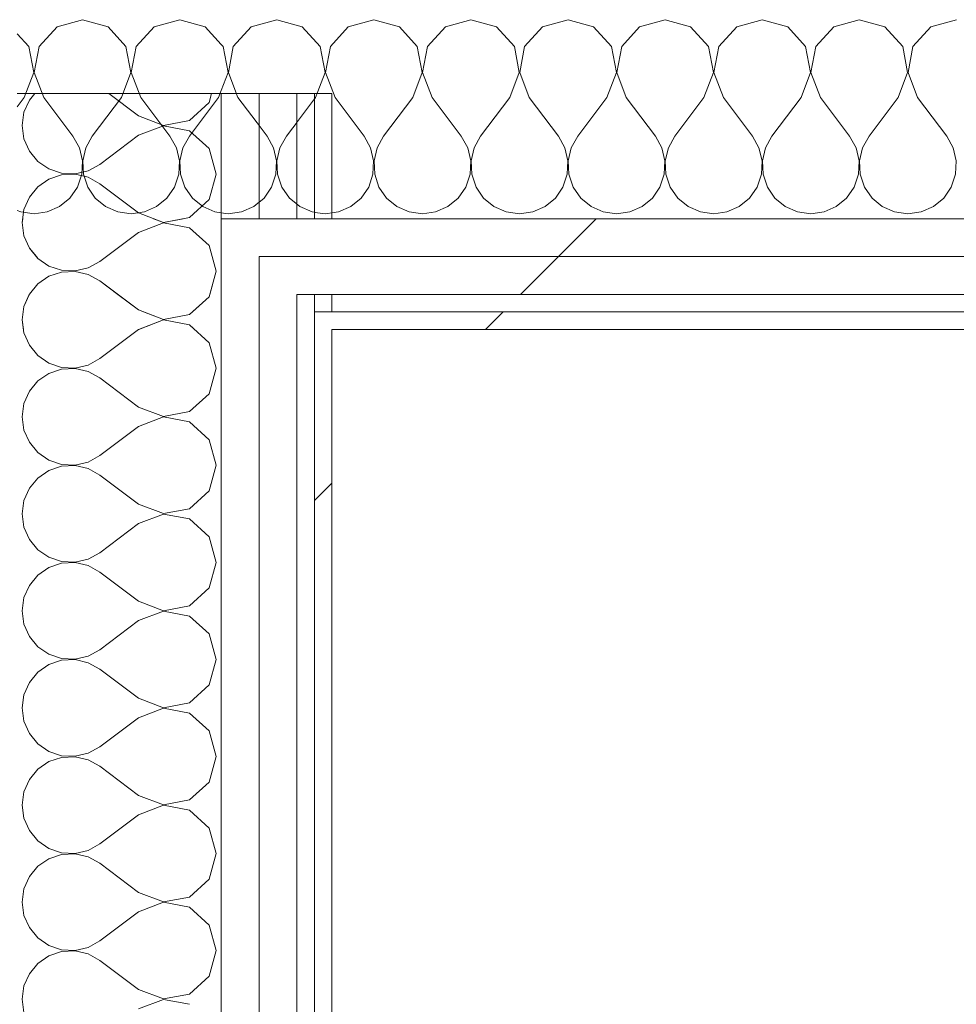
# Model space of a CAD drawing. Header units: millimetres. Extents: x -40968 to 77376, y -17881 to 4746.
# Tile 188 of 256: x 2662 to 2983, y -12302 to -11964. Entities that reach past the tile are written whole.
import ezdxf

# ---------------------------------------------------------------- set-up
doc = ezdxf.new("R2010")
doc.units = ezdxf.units.MM
doc.header["$MEASUREMENT"] = 0
doc.linetypes.add('Wipeout_Contour', pattern=[1000, 0, -1000])
doc.layers.add('Nuevo_08_E_Envans secs', color=7, linetype='Continuous')
doc.layers.add('Nuevo_08_E_Envans secs_Pluma_Nº__1', color=7, linetype='Continuous', lineweight=5)
for name, color, linetype, lineweight, true_color in [('Nuevo_08_E_Envans secs_Pluma_Nº__102', 7, 'Continuous', 5, 0xcccccc), ('Nuevo_08_E_Envans secs_Pluma_Nº__171', 171, 'Continuous', 13, 0xaaaaff), ('Nuevo_08_E_Envans secs_Pluma_Nº__177', 7, 'Continuous', 15, 0xf7e046)]:
    doc.layers.add(name, color=color, linetype=linetype, lineweight=lineweight, true_color=true_color)
pattern_1 = [(45, (0, 0), (-183.848, 183.848), [195, -65]), (45, (7e-14, 183.85), (-183.848, 183.848), [195, -65])]

# ---------------------------------------------------------------- blocks, each defined once
blk = doc.blocks.new('*X104')
at = {"layer": 'Nuevo_08_E_Envans secs_Pluma_Nº__102', "color": 254, "linetype": 'Continuous', "lineweight": 5, "true_color": 0xcccccc}
for p, q in [((2662.77, -12031.98), (2662.58, -12033.33)), ((2662.58, -12033.33), (2663.21, -12037.89)), ((2711.08, -12033.4), (2702.58, -12036.67)), ((2707.72, -12031.98), (2711.08, -12033.27)), ((2711.08, -12033.27), (2717.91, -12031.98)), ((2720.03, -12035.09), (2711.08, -12033.4)), ((2702.58, -12036.67), (2691.5, -12044.98)), ((2726.76, -12041.24), (2720.03, -12035.09)), ((2663.21, -12037.89), (2665.07, -12042.1)), ((2665.07, -12042.1), (2667.46, -12044.98)), ((2727.82, -12044.98), (2726.76, -12041.24))]:
    blk.add_line(p, q, dxfattribs=at)
blk = doc.blocks.new('*X105')
at = {"layer": 'Nuevo_08_E_Envans secs_Pluma_Nº__102', "color": 254, "linetype": 'Continuous', "lineweight": 5, "true_color": 0xcccccc}
for p, q in [((2667.46, -12044.98), (2668, -12045.64)), ((2668, -12045.64), (2671.79, -12048.24)), ((2685.22, -12048.89), (2689.25, -12046.67)), ((2691.5, -12044.98), (2689.25, -12046.67)), ((2729.25, -12050), (2727.82, -12044.98)), ((2671.79, -12048.24), (2676.15, -12049.71)), ((2676.15, -12050.29), (2671.79, -12051.76)), ((2676.15, -12049.71), (2680.74, -12049.93)), ((2680.74, -12050.07), (2676.15, -12050.29)), ((2680.74, -12049.93), (2685.22, -12048.89)), ((2685.22, -12051.11), (2680.74, -12050.07)), ((2726.98, -12057.98), (2729.25, -12050)), ((2671.79, -12051.76), (2668, -12054.36)), ((2689.25, -12053.33), (2685.22, -12051.11)), ((2695.44, -12057.98), (2689.25, -12053.33)), ((2668, -12054.36), (2665.07, -12057.9)), ((2665.07, -12057.9), (2665.04, -12057.98))]:
    blk.add_line(p, q, dxfattribs=at)
blk = doc.blocks.new('*X106')
at = {"layer": 'Nuevo_08_E_Envans secs_Pluma_Nº__102', "color": 254, "linetype": 'Continuous', "lineweight": 5, "true_color": 0xcccccc}
for p, q in [((2665.04, -12057.98), (2663.21, -12062.11)), ((2702.58, -12063.33), (2695.44, -12057.98)), ((2721.05, -12063.98), (2726.76, -12058.76)), ((2726.76, -12058.76), (2726.98, -12057.98)), ((2663.21, -12062.11), (2662.95, -12063.98)), ((2702.58, -12063.33), (2704.25, -12063.98))]:
    blk.add_line(p, q, dxfattribs=at)
blk = doc.blocks.new('*X107')
at = {"layer": 'Nuevo_08_E_Envans secs_Pluma_Nº__102', "color": 254, "linetype": 'Continuous', "lineweight": 5, "true_color": 0xcccccc}
for p, q in [((2662.95, -12063.98), (2662.58, -12066.67)), ((2662.58, -12066.67), (2663.04, -12069.98)), ((2711.08, -12066.73), (2702.64, -12069.98)), ((2704.25, -12063.98), (2711.08, -12066.6)), ((2711.08, -12066.6), (2720.03, -12064.91)), ((2720.03, -12068.43), (2711.08, -12066.73)), ((2720.03, -12064.91), (2721.05, -12063.98)), ((2721.73, -12069.98), (2720.03, -12068.43))]:
    blk.add_line(p, q, dxfattribs=at)
blk = doc.blocks.new('*X109')
at = {"layer": 'Nuevo_08_E_Envans secs_Pluma_Nº__102', "color": 254, "linetype": 'Continuous', "lineweight": 5, "true_color": 0xcccccc}
for p, q in [((2666.94, -11988.98), (2665.07, -11991.24)), ((2702.58, -11996.67), (2692.32, -11988.98)), ((2726.76, -11992.1), (2727.64, -11988.98)), ((2665.07, -11991.24), (2663.21, -11995.45)), ((2720.03, -11998.24), (2726.76, -11992.1)), ((2663.21, -11995.45), (2662.58, -12000)), ((2702.58, -11996.67), (2711.08, -11999.93)), ((2711.08, -11999.93), (2720.03, -11998.24)), ((2662.58, -12000), (2663.21, -12004.55)), ((2711.08, -12000.07), (2702.58, -12003.33)), ((2720.03, -12001.76), (2711.08, -12000.07)), ((2726.76, -12007.9), (2720.03, -12001.76)), ((2663.21, -12004.55), (2665.07, -12008.76)), ((2702.58, -12003.33), (2689.25, -12013.33)), ((2665.07, -12008.76), (2668, -12012.3)), ((2729.25, -12016.67), (2726.76, -12007.9)), ((2668, -12012.3), (2671.79, -12014.91)), ((2671.79, -12014.91), (2676.15, -12016.38)), ((2676.15, -12016.38), (2680.74, -12016.6)), ((2680.74, -12016.6), (2685.22, -12015.56)), ((2685.22, -12015.56), (2689.25, -12013.33)), ((2671.79, -12018.43), (2668, -12021.03)), ((2676.15, -12016.96), (2671.79, -12018.43)), ((2680.74, -12016.73), (2676.15, -12016.96)), ((2685.22, -12017.77), (2680.74, -12016.73)), ((2689.25, -12020), (2685.22, -12017.77)), ((2726.76, -12025.43), (2729.25, -12016.67)), ((2668, -12021.03), (2665.07, -12024.57)), ((2702.58, -12030), (2689.25, -12020)), ((2665.07, -12024.57), (2663.21, -12028.78)), ((2720.03, -12031.57), (2726.76, -12025.43)), ((2663.21, -12028.78), (2662.58, -12033.33)), ((2702.58, -12030), (2711.08, -12033.27)), ((2662.58, -12033.33), (2663.21, -12037.89)), ((2711.08, -12033.4), (2702.58, -12036.67)), ((2711.08, -12033.27), (2720.03, -12031.57)), ((2720.03, -12035.09), (2711.08, -12033.4)), ((2702.58, -12036.67), (2689.25, -12046.67)), ((2726.76, -12041.24), (2720.03, -12035.09)), ((2663.21, -12037.89), (2665.07, -12042.1)), ((2665.07, -12042.1), (2668, -12045.64)), ((2729.25, -12050), (2726.76, -12041.24)), ((2668, -12045.64), (2671.79, -12048.24)), ((2685.22, -12048.89), (2689.25, -12046.67)), ((2671.79, -12048.24), (2676.15, -12049.71)), ((2676.15, -12050.29), (2671.79, -12051.76)), ((2676.15, -12049.71), (2680.74, -12049.93)), ((2680.74, -12050.07), (2676.15, -12050.29)), ((2680.74, -12049.93), (2685.22, -12048.89)), ((2685.22, -12051.11), (2680.74, -12050.07)), ((2726.76, -12058.76), (2729.25, -12050)), ((2671.79, -12051.76), (2668, -12054.36)), ((2689.25, -12053.33), (2685.22, -12051.11)), ((2702.58, -12063.33), (2689.25, -12053.33)), ((2668, -12054.36), (2665.07, -12057.9)), ((2665.07, -12057.9), (2663.21, -12062.11)), ((2720.03, -12064.91), (2726.76, -12058.76)), ((2663.21, -12062.11), (2662.58, -12066.67)), ((2702.58, -12063.33), (2711.08, -12066.6)), ((2662.58, -12066.67), (2663.21, -12071.22)), ((2711.08, -12066.73), (2702.58, -12070)), ((2711.08, -12066.6), (2720.03, -12064.91)), ((2720.03, -12068.43), (2711.08, -12066.73)), ((2702.58, -12070), (2689.25, -12080)), ((2726.76, -12074.57), (2720.03, -12068.43)), ((2663.21, -12071.22), (2665.07, -12075.43)), ((2665.07, -12075.43), (2668, -12078.97)), ((2729.25, -12083.33), (2726.76, -12074.57)), ((2668, -12078.97), (2671.79, -12081.57)), ((2685.22, -12082.23), (2689.25, -12080)), ((2671.79, -12081.57), (2676.15, -12083.04)), ((2676.15, -12083.62), (2671.79, -12085.09)), ((2676.15, -12083.04), (2680.74, -12083.27)), ((2680.74, -12083.4), (2676.15, -12083.62)), ((2680.74, -12083.27), (2685.22, -12082.23)), ((2685.22, -12084.44), (2680.74, -12083.4)), ((2726.76, -12092.1), (2729.25, -12083.33)), ((2671.79, -12085.09), (2668, -12087.7)), ((2689.25, -12086.67), (2685.22, -12084.44)), ((2702.58, -12096.67), (2689.25, -12086.67)), ((2668, -12087.7), (2665.07, -12091.24)), ((2665.07, -12091.24), (2663.21, -12095.45)), ((2720.03, -12098.24), (2726.76, -12092.1)), ((2663.21, -12095.45), (2662.58, -12100)), ((2702.58, -12096.67), (2711.08, -12099.93)), ((2662.58, -12100), (2663.21, -12104.55)), ((2711.08, -12100.07), (2702.58, -12103.33)), ((2711.08, -12099.93), (2720.03, -12098.24)), ((2720.03, -12101.76), (2711.08, -12100.07)), ((2702.58, -12103.33), (2689.25, -12113.33)), ((2726.76, -12107.9), (2720.03, -12101.76)), ((2663.21, -12104.55), (2665.07, -12108.76)), ((2665.07, -12108.76), (2668, -12112.3)), ((2729.25, -12116.67), (2726.76, -12107.9)), ((2668, -12112.3), (2671.79, -12114.91)), ((2685.22, -12115.56), (2689.25, -12113.33)), ((2671.79, -12114.91), (2676.15, -12116.38)), ((2676.15, -12116.96), (2671.79, -12118.43)), ((2676.15, -12116.38), (2680.74, -12116.6)), ((2680.74, -12116.73), (2676.15, -12116.96)), ((2680.74, -12116.6), (2685.22, -12115.56)), ((2685.22, -12117.77), (2680.74, -12116.73)), ((2689.25, -12120), (2685.22, -12117.77)), ((2726.76, -12125.43), (2729.25, -12116.67)), ((2668, -12121.03), (2665.07, -12124.57)), ((2671.79, -12118.43), (2668, -12121.03)), ((2702.58, -12130), (2689.25, -12120)), ((2665.07, -12124.57), (2663.21, -12128.78)), ((2720.03, -12131.57), (2726.76, -12125.43)), ((2663.21, -12128.78), (2662.58, -12133.33)), ((2702.58, -12130), (2711.08, -12133.27)), ((2662.58, -12133.33), (2663.21, -12137.89)), ((2711.08, -12133.4), (2702.58, -12136.67)), ((2711.08, -12133.27), (2720.03, -12131.57)), ((2720.03, -12135.09), (2711.08, -12133.4)), ((2663.21, -12137.89), (2665.07, -12142.1)), ((2702.58, -12136.67), (2689.25, -12146.67)), ((2726.76, -12141.24), (2720.03, -12135.09)), ((2729.25, -12150), (2726.76, -12141.24)), ((2665.07, -12142.1), (2668, -12145.64)), ((2668, -12145.64), (2671.79, -12148.24)), ((2671.79, -12148.24), (2676.15, -12149.71)), ((2685.22, -12148.89), (2689.25, -12146.67)), ((2671.79, -12151.76), (2668, -12154.36)), ((2676.15, -12150.29), (2671.79, -12151.76)), ((2676.15, -12149.71), (2680.74, -12149.93)), ((2680.74, -12150.07), (2676.15, -12150.29)), ((2680.74, -12149.93), (2685.22, -12148.89)), ((2685.22, -12151.11), (2680.74, -12150.07)), ((2689.25, -12153.33), (2685.22, -12151.11)), ((2726.76, -12158.76), (2729.25, -12150)), ((2668, -12154.36), (2665.07, -12157.9)), ((2702.58, -12163.33), (2689.25, -12153.33)), ((2665.07, -12157.9), (2663.21, -12162.11)), ((2720.03, -12164.91), (2726.76, -12158.76)), ((2663.21, -12162.11), (2662.58, -12166.67)), ((2702.58, -12163.33), (2711.08, -12166.6)), ((2711.08, -12166.6), (2720.03, -12164.91)), ((2662.58, -12166.67), (2663.21, -12171.22)), ((2711.08, -12166.73), (2702.58, -12170)), ((2720.03, -12168.43), (2711.08, -12166.73)), ((2726.76, -12174.57), (2720.03, -12168.43)), ((2663.21, -12171.22), (2665.07, -12175.43)), ((2702.58, -12170), (2689.25, -12180)), ((2665.07, -12175.43), (2668, -12178.97)), ((2729.25, -12183.33), (2726.76, -12174.57)), ((2668, -12178.97), (2671.79, -12181.57)), ((2671.79, -12181.57), (2676.15, -12183.04)), ((2685.22, -12182.23), (2689.25, -12180)), ((2671.79, -12185.09), (2668, -12187.7)), ((2676.15, -12183.62), (2671.79, -12185.09)), ((2676.15, -12183.04), (2680.74, -12183.27)), ((2680.74, -12183.4), (2676.15, -12183.62)), ((2680.74, -12183.27), (2685.22, -12182.23)), ((2685.22, -12184.44), (2680.74, -12183.4)), ((2689.25, -12186.67), (2685.22, -12184.44)), ((2726.76, -12192.1), (2729.25, -12183.33)), ((2668, -12187.7), (2665.07, -12191.24)), ((2702.58, -12196.67), (2689.25, -12186.67)), ((2665.07, -12191.24), (2663.21, -12195.45)), ((2720.03, -12198.24), (2726.76, -12192.1)), ((2663.21, -12195.45), (2662.58, -12200)), ((2702.58, -12196.67), (2711.08, -12199.93)), ((2711.08, -12199.93), (2720.03, -12198.24)), ((2662.58, -12200), (2663.21, -12204.55)), ((2711.08, -12200.07), (2702.58, -12203.33)), ((2720.03, -12201.76), (2711.08, -12200.07)), ((2726.76, -12207.9), (2720.03, -12201.76)), ((2663.21, -12204.55), (2665.07, -12208.76)), ((2702.58, -12203.33), (2689.25, -12213.33)), ((2665.07, -12208.76), (2668, -12212.3)), ((2729.25, -12216.67), (2726.76, -12207.9)), ((2668, -12212.3), (2671.79, -12214.91)), ((2671.79, -12214.91), (2676.15, -12216.38)), ((2680.74, -12216.6), (2685.22, -12215.56)), ((2685.22, -12215.56), (2689.25, -12213.33)), ((2671.79, -12218.43), (2668, -12221.03)), ((2676.15, -12216.96), (2671.79, -12218.43)), ((2676.15, -12216.38), (2680.74, -12216.6)), ((2680.74, -12216.73), (2676.15, -12216.96)), ((2685.22, -12217.77), (2680.74, -12216.73)), ((2689.25, -12220), (2685.22, -12217.77)), ((2726.76, -12225.43), (2729.25, -12216.67)), ((2668, -12221.03), (2665.07, -12224.57)), ((2702.58, -12230), (2689.25, -12220)), ((2665.07, -12224.57), (2663.21, -12228.78)), ((2720.03, -12231.57), (2726.76, -12225.43)), ((2663.21, -12228.78), (2662.58, -12233.33)), ((2702.58, -12230), (2711.08, -12233.27)), ((2711.08, -12233.27), (2720.03, -12231.57)), ((2662.58, -12233.33), (2663.21, -12237.89)), ((2711.08, -12233.4), (2702.58, -12236.67)), ((2720.03, -12235.09), (2711.08, -12233.4)), ((2726.76, -12241.24), (2720.03, -12235.09)), ((2663.21, -12237.89), (2665.07, -12242.1)), ((2702.58, -12236.67), (2689.25, -12246.67)), ((2665.07, -12242.1), (2668, -12245.64)), ((2729.25, -12250), (2726.76, -12241.24)), ((2668, -12245.64), (2671.79, -12248.24)), ((2671.79, -12248.24), (2676.15, -12249.71)), ((2676.15, -12249.71), (2680.74, -12249.93)), ((2680.74, -12249.93), (2685.22, -12248.89)), ((2685.22, -12248.89), (2689.25, -12246.67)), ((2671.79, -12251.76), (2668, -12254.36)), ((2676.15, -12250.29), (2671.79, -12251.76)), ((2680.74, -12250.07), (2676.15, -12250.29)), ((2685.22, -12251.11), (2680.74, -12250.07)), ((2689.25, -12253.33), (2685.22, -12251.11)), ((2726.76, -12258.76), (2729.25, -12250)), ((2668, -12254.36), (2665.07, -12257.9)), ((2702.58, -12263.33), (2689.25, -12253.33)), ((2665.07, -12257.9), (2663.21, -12262.11)), ((2720.03, -12264.91), (2726.76, -12258.76)), ((2663.21, -12262.11), (2662.58, -12266.67)), ((2702.58, -12263.33), (2711.08, -12266.6)), ((2662.58, -12266.67), (2663.21, -12271.22)), ((2711.08, -12266.6), (2720.03, -12264.91)), ((2702.58, -12270), (2689.25, -12280)), ((2711.08, -12266.73), (2702.58, -12270)), ((2720.03, -12268.43), (2711.08, -12266.73)), ((2726.76, -12274.57), (2720.03, -12268.43)), ((2663.21, -12271.22), (2665.07, -12275.43)), ((2665.07, -12275.43), (2668, -12278.97)), ((2729.25, -12283.33), (2726.76, -12274.57)), ((2668, -12278.97), (2671.79, -12281.57)), ((2685.22, -12282.23), (2689.25, -12280)), ((2671.79, -12281.57), (2676.15, -12283.04)), ((2676.15, -12283.62), (2671.79, -12285.09)), ((2676.15, -12283.04), (2680.74, -12283.27)), ((2680.74, -12283.4), (2676.15, -12283.62)), ((2680.74, -12283.27), (2685.22, -12282.23)), ((2685.22, -12284.44), (2680.74, -12283.4)), ((2726.76, -12292.1), (2729.25, -12283.33)), ((2671.79, -12285.09), (2668, -12287.7)), ((2689.25, -12286.67), (2685.22, -12284.44)), ((2702.58, -12296.67), (2689.25, -12286.67)), ((2668, -12287.7), (2665.07, -12291.24)), ((2665.07, -12291.24), (2663.21, -12295.45)), ((2720.03, -12298.24), (2726.76, -12292.1)), ((2663.21, -12295.45), (2662.58, -12300)), ((2702.58, -12296.67), (2711.08, -12299.93)), ((2662.58, -12300), (2663.21, -12304.55)), ((2711.08, -12300.07), (2702.58, -12303.33)), ((2711.08, -12299.93), (2720.03, -12298.24)), ((2720.03, -12301.76), (2711.08, -12300.07))]:
    blk.add_line(p, q, dxfattribs=at)
blk = doc.blocks.new('Muro_74_5', base_point=(2622.91, -17276.98))
at = {"layer": 'Nuevo_08_E_Envans secs', "color": 7, "lineweight": 20}
for name in ['*X104', '*X106', '*X107']:
    blk.add_blockref(name, (0, 0), dxfattribs=at)
at = {"color": 254, "linetype": 'Wipeout_Contour', "lineweight": 0, "ltscale": 50445.215062}
blk.add_wipeout([(2768.91, -11988.98), (2762.91, -11988.98), (2762.91, -12619.14), (2768.91, -12619.14)], dxfattribs=at).dxf.layer = 'Nuevo_08_E_Envans secs'
at = {"color": 254, "linetype": 'Wipeout_Contour', "lineweight": 0, "ltscale": 49433.841788}
blk.add_wipeout([(2730.91, -12057.98), (2743.91, -12057.98), (2743.91, -12044.98), (2730.91, -12044.98)], dxfattribs=at).dxf.layer = 'Nuevo_08_E_Envans secs'
at = {"layer": 'Nuevo_08_E_Envans secs_Pluma_Nº__171', "linetype": 'Continuous', "lineweight": 13, "true_color": 0xaaaaff}
h = blk.add_hatch(dxfattribs=at)
h.set_pattern_fill('Panellat_HPL_0005', color=161, style=0, pattern_type=2)
h.set_pattern_definition(pattern_1)
h.paths.add_polyline_path([(2768.91, -11988.98), (2762.91, -11988.98), (2762.91, -12619.14), (2768.91, -12619.14)])
at = {"layer": 'Nuevo_08_E_Envans secs_Pluma_Nº__177', "linetype": 'Continuous', "lineweight": 15, "true_color": 0xf7e046}
h = blk.add_hatch(dxfattribs=at)
h.set_pattern_fill('Panellat_HPL_0005', color=53, style=0, pattern_type=2)
h.set_pattern_definition(pattern_1)
h.paths.add_polyline_path([(2730.91, -12057.98), (2743.91, -12057.98), (2743.91, -12044.98), (2730.91, -12044.98)])
at = {"layer": 'Nuevo_08_E_Envans secs_Pluma_Nº__1', "color": 7, "linetype": 'Continuous', "lineweight": 5}
for p, q in [((2762.91, -12619.14), (2762.91, -11988.98)), ((2762.91, -12069.98), (2762.91, -12063.98))]:
    blk.add_line(p, q, dxfattribs=at)
at = {"layer": 'Nuevo_08_E_Envans secs_Pluma_Nº__1', "color": 7, "linetype": 'Continuous', "lineweight": 5, "flags": 128}
for points in [[(2768.91, -11988.98), (2762.91, -11988.98)], [(2768.91, -12619.14), (2768.91, -11988.98)]]:
    blk.add_lwpolyline(points, dxfattribs=at)
at = {"layer": 'Nuevo_08_E_Envans secs', "color": 7, "lineweight": 20}
blk.add_blockref('*X105', (0, 0), dxfattribs=at)
at = {"color": 254, "linetype": 'Wipeout_Contour', "lineweight": 0, "ltscale": 49482.433611}
blk.add_wipeout([(2743.91, -12063.98), (2756.91, -12063.98), (2756.91, -12057.98), (2743.91, -12057.98)], dxfattribs=at).dxf.layer = 'Nuevo_08_E_Envans secs'
at = {"layer": 'Nuevo_08_E_Envans secs_Pluma_Nº__177', "linetype": 'Continuous', "lineweight": 15, "true_color": 0xf7e046}
h = blk.add_hatch(dxfattribs=at)
h.set_pattern_fill('Panellat_HPL_0005', color=53, style=0, pattern_type=2)
h.set_pattern_definition(pattern_1)
h.paths.add_polyline_path([(2743.91, -12063.98), (2756.91, -12063.98), (2756.91, -12057.98), (2743.91, -12057.98)])
at = {"color": 254, "linetype": 'Wipeout_Contour', "lineweight": 0, "ltscale": 49470.898197}
blk.add_wipeout([(2730.91, -12063.98), (2743.91, -12063.98), (2743.91, -12057.98), (2730.91, -12057.98)], dxfattribs=at).dxf.layer = 'Nuevo_08_E_Envans secs'
at = {"layer": 'Nuevo_08_E_Envans secs_Pluma_Nº__177', "linetype": 'Continuous', "lineweight": 15, "true_color": 0xf7e046}
h = blk.add_hatch(dxfattribs=at)
h.set_pattern_fill('Panellat_HPL_0005', color=53, style=0, pattern_type=2)
h.set_pattern_definition(pattern_1)
h.paths.add_polyline_path([(2730.91, -12063.98), (2743.91, -12063.98), (2743.91, -12057.98), (2730.91, -12057.98)])
at = {"color": 254, "linetype": 'Wipeout_Contour', "lineweight": 0, "ltscale": 49505.833186}
blk.add_wipeout([(2743.91, -12069.98), (2756.91, -12069.98), (2756.91, -12063.98), (2743.91, -12063.98)], dxfattribs=at).dxf.layer = 'Nuevo_08_E_Envans secs'
at = {"layer": 'Nuevo_08_E_Envans secs_Pluma_Nº__177', "linetype": 'Continuous', "lineweight": 15, "true_color": 0xf7e046}
h = blk.add_hatch(dxfattribs=at)
h.set_pattern_fill('Panellat_HPL_0005', color=53, style=0, pattern_type=2)
h.set_pattern_definition(pattern_1)
h.paths.add_polyline_path([(2743.91, -12069.98), (2756.91, -12069.98), (2756.91, -12063.98), (2743.91, -12063.98)])
at = {"color": 254, "linetype": 'Wipeout_Contour', "lineweight": 0, "ltscale": 49494.303225}
blk.add_wipeout([(2730.91, -12069.98), (2743.91, -12069.98), (2743.91, -12063.98), (2730.91, -12063.98)], dxfattribs=at).dxf.layer = 'Nuevo_08_E_Envans secs'
at = {"layer": 'Nuevo_08_E_Envans secs_Pluma_Nº__177', "linetype": 'Continuous', "lineweight": 15, "true_color": 0xf7e046}
h = blk.add_hatch(dxfattribs=at)
h.set_pattern_fill('Panellat_HPL_0005', color=53, style=0, pattern_type=2)
h.set_pattern_definition(pattern_1)
h.paths.add_polyline_path([(2730.91, -12069.98), (2743.91, -12069.98), (2743.91, -12063.98), (2730.91, -12063.98)])
at = {"color": 254, "linetype": 'Wipeout_Contour', "lineweight": 0, "ltscale": 50431.650513}
blk.add_wipeout([(2756.91, -11988.98), (2743.91, -11988.98), (2743.91, -12619.14), (2756.91, -12619.14)], dxfattribs=at).dxf.layer = 'Nuevo_08_E_Envans secs'
at = {"layer": 'Nuevo_08_E_Envans secs_Pluma_Nº__177', "linetype": 'Continuous', "lineweight": 15, "true_color": 0xf7e046}
h = blk.add_hatch(dxfattribs=at)
h.set_pattern_fill('Panellat_HPL_0005', color=53, style=0, pattern_type=2)
h.set_pattern_definition(pattern_1)
h.paths.add_polyline_path([(2756.91, -11988.98), (2743.91, -11988.98), (2743.91, -12619.14), (2756.91, -12619.14)])
at = {"layer": 'Nuevo_08_E_Envans secs_Pluma_Nº__1', "color": 7, "linetype": 'Continuous', "lineweight": 5}
for p, q in [((2756.91, -12619.14), (2756.91, -11988.98)), ((2756.91, -12063.98), (2756.91, -12057.98)), ((2756.91, -12069.98), (2756.91, -12063.98))]:
    blk.add_line(p, q, dxfattribs=at)
at = {"layer": 'Nuevo_08_E_Envans secs_Pluma_Nº__1', "color": 7, "linetype": 'Continuous', "lineweight": 5, "flags": 128}
blk.add_lwpolyline([(2762.91, -11988.98), (2756.91, -11988.98)], dxfattribs=at)
at = {"color": 254, "linetype": 'Wipeout_Contour', "lineweight": 0, "ltscale": 50420.325487}
blk.add_wipeout([(2743.91, -11988.98), (2730.91, -11988.98), (2730.91, -12619.14), (2743.91, -12619.14)], dxfattribs=at).dxf.layer = 'Nuevo_08_E_Envans secs'
at = {"layer": 'Nuevo_08_E_Envans secs_Pluma_Nº__177', "linetype": 'Continuous', "lineweight": 15, "true_color": 0xf7e046}
h = blk.add_hatch(dxfattribs=at)
h.set_pattern_fill('Panellat_HPL_0005', color=53, style=0, pattern_type=2)
h.set_pattern_definition(pattern_1)
h.paths.add_polyline_path([(2743.91, -11988.98), (2730.91, -11988.98), (2730.91, -12619.14), (2743.91, -12619.14)])
at = {"layer": 'Nuevo_08_E_Envans secs_Pluma_Nº__1', "color": 7, "linetype": 'Continuous', "lineweight": 5}
for p, q in [((2730.91, -12619.14), (2730.91, -11988.98)), ((2743.91, -12619.14), (2743.91, -11988.98)), ((2730.91, -12044.98), (2730.91, -12031.98)), ((2730.91, -12057.98), (2730.91, -12044.98)), ((2743.91, -12057.98), (2743.91, -12044.98)), ((2730.91, -12063.98), (2730.91, -12057.98)), ((2743.91, -12063.98), (2743.91, -12057.98)), ((2730.91, -12069.98), (2730.91, -12063.98)), ((2743.91, -12069.98), (2743.91, -12063.98))]:
    blk.add_line(p, q, dxfattribs=at)
at = {"layer": 'Nuevo_08_E_Envans secs_Pluma_Nº__1', "color": 7, "linetype": 'Continuous', "lineweight": 5, "flags": 128}
for points in [[(2730.91, -11988.98), (2660.91, -11988.98)], [(2743.91, -11988.98), (2730.91, -11988.98)], [(2756.91, -11988.98), (2743.91, -11988.98)]]:
    blk.add_lwpolyline(points, dxfattribs=at)
at = {"layer": 'Nuevo_08_E_Envans secs', "color": 7, "lineweight": 20}
blk.add_blockref('*X109', (0, 0), dxfattribs=at)
blk = doc.blocks.new('*X399')
at = {"layer": 'Nuevo_08_E_Envans secs_Pluma_Nº__102', "color": 254, "linetype": 'Continuous', "lineweight": 5, "true_color": 0xcccccc}
for p, q in [((2750, -11963.64), (2741.24, -11966.13)), ((2758.76, -11966.13), (2750, -11963.64)), ((2783.33, -11963.64), (2774.57, -11966.13)), ((2792.1, -11966.13), (2783.33, -11963.64)), ((2816.67, -11963.64), (2807.9, -11966.13)), ((2825.43, -11966.13), (2816.67, -11963.64)), ((2850, -11963.64), (2841.24, -11966.13)), ((2858.76, -11966.13), (2850, -11963.64)), ((2883.33, -11963.64), (2874.57, -11966.13)), ((2892.1, -11966.13), (2883.33, -11963.64)), ((2916.67, -11963.64), (2907.9, -11966.13)), ((2925.43, -11966.13), (2916.67, -11963.64)), ((2950, -11963.64), (2941.24, -11966.13)), ((2958.76, -11966.13), (2950, -11963.64)), ((2983.33, -11963.64), (2974.57, -11966.13)), ((2741.24, -11966.13), (2735.09, -11972.86)), ((2764.91, -11972.86), (2758.76, -11966.13)), ((2774.57, -11966.13), (2768.43, -11972.86)), ((2798.24, -11972.86), (2792.1, -11966.13)), ((2807.9, -11966.13), (2801.76, -11972.86)), ((2831.57, -11972.86), (2825.43, -11966.13)), ((2841.24, -11966.13), (2835.09, -11972.86)), ((2864.91, -11972.86), (2858.76, -11966.13)), ((2874.57, -11966.13), (2868.43, -11972.86)), ((2898.24, -11972.86), (2892.1, -11966.13)), ((2907.9, -11966.13), (2901.76, -11972.86)), ((2931.57, -11972.86), (2925.43, -11966.13)), ((2941.24, -11966.13), (2935.09, -11972.86)), ((2964.91, -11972.86), (2958.76, -11966.13)), ((2974.57, -11966.13), (2968.43, -11972.86)), ((2731.57, -11972.86), (2730.91, -11972.13)), ((2733.27, -11981.81), (2731.57, -11972.86)), ((2735.09, -11972.86), (2733.4, -11981.81)), ((2766.6, -11981.81), (2764.91, -11972.86)), ((2768.43, -11972.86), (2766.73, -11981.81)), ((2799.93, -11981.81), (2798.24, -11972.86)), ((2801.76, -11972.86), (2800.07, -11981.81)), ((2833.27, -11981.81), (2831.57, -11972.86)), ((2835.09, -11972.86), (2833.4, -11981.81)), ((2866.6, -11981.81), (2864.91, -11972.86)), ((2868.43, -11972.86), (2866.73, -11981.81)), ((2899.93, -11981.81), (2898.24, -11972.86)), ((2901.76, -11972.86), (2900.07, -11981.81)), ((2933.27, -11981.81), (2931.57, -11972.86)), ((2935.09, -11972.86), (2933.4, -11981.81)), ((2966.6, -11981.81), (2964.91, -11972.86)), ((2968.43, -11972.86), (2966.73, -11981.81)), ((2730.91, -11987.93), (2733.27, -11981.81)), ((2733.4, -11981.81), (2736.67, -11990.31)), ((2763.33, -11990.31), (2766.6, -11981.81)), ((2766.73, -11981.81), (2770, -11990.31)), ((2796.67, -11990.31), (2799.93, -11981.81)), ((2800.07, -11981.81), (2803.33, -11990.31)), ((2830, -11990.31), (2833.27, -11981.81)), ((2833.4, -11981.81), (2836.67, -11990.31)), ((2863.33, -11990.31), (2866.6, -11981.81)), ((2866.73, -11981.81), (2870, -11990.31)), ((2896.67, -11990.31), (2899.93, -11981.81)), ((2900.07, -11981.81), (2903.33, -11990.31)), ((2930, -11990.31), (2933.27, -11981.81)), ((2933.4, -11981.81), (2936.67, -11990.31)), ((2963.33, -11990.31), (2966.6, -11981.81)), ((2966.73, -11981.81), (2970, -11990.31)), ((2736.67, -11990.31), (2746.67, -12003.64)), ((2763.33, -11990.31), (2753.33, -12003.64)), ((2770, -11990.31), (2780, -12003.64)), ((2796.67, -11990.31), (2786.67, -12003.64)), ((2803.33, -11990.31), (2813.33, -12003.64)), ((2830, -11990.31), (2820, -12003.64)), ((2836.67, -11990.31), (2846.67, -12003.64)), ((2863.33, -11990.31), (2853.33, -12003.64)), ((2870, -11990.31), (2880, -12003.64)), ((2896.67, -11990.31), (2886.67, -12003.64)), ((2903.33, -11990.31), (2913.33, -12003.64)), ((2930, -11990.31), (2920, -12003.64)), ((2936.67, -11990.31), (2946.67, -12003.64)), ((2963.33, -11990.31), (2953.33, -12003.64)), ((2970, -11990.31), (2980, -12003.64)), ((2748.89, -12007.67), (2746.67, -12003.64)), ((2753.33, -12003.64), (2751.11, -12007.67)), ((2782.23, -12007.67), (2780, -12003.64)), ((2786.67, -12003.64), (2784.44, -12007.67)), ((2815.56, -12007.67), (2813.33, -12003.64)), ((2820, -12003.64), (2817.77, -12007.67)), ((2848.89, -12007.67), (2846.67, -12003.64)), ((2853.33, -12003.64), (2851.11, -12007.67)), ((2882.23, -12007.67), (2880, -12003.64)), ((2886.67, -12003.64), (2884.44, -12007.67)), ((2915.56, -12007.67), (2913.33, -12003.64)), ((2920, -12003.64), (2917.77, -12007.67)), ((2948.89, -12007.67), (2946.67, -12003.64)), ((2953.33, -12003.64), (2951.11, -12007.67)), ((2982.23, -12007.67), (2980, -12003.64)), ((2749.93, -12012.15), (2748.89, -12007.67)), ((2751.11, -12007.67), (2750.07, -12012.15)), ((2783.27, -12012.15), (2782.23, -12007.67)), ((2784.44, -12007.67), (2783.4, -12012.15)), ((2816.6, -12012.15), (2815.56, -12007.67)), ((2817.77, -12007.67), (2816.73, -12012.15)), ((2849.93, -12012.15), (2848.89, -12007.67)), ((2851.11, -12007.67), (2850.07, -12012.15)), ((2883.27, -12012.15), (2882.23, -12007.67)), ((2884.44, -12007.67), (2883.4, -12012.15)), ((2916.6, -12012.15), (2915.56, -12007.67)), ((2917.77, -12007.67), (2916.73, -12012.15)), ((2949.93, -12012.15), (2948.89, -12007.67)), ((2951.11, -12007.67), (2950.07, -12012.15)), ((2983.27, -12012.15), (2982.23, -12007.67)), ((2749.71, -12016.74), (2749.93, -12012.15)), ((2750.07, -12012.15), (2750.29, -12016.74)), ((2783.04, -12016.74), (2783.27, -12012.15)), ((2783.4, -12012.15), (2783.62, -12016.74)), ((2816.38, -12016.74), (2816.6, -12012.15)), ((2816.73, -12012.15), (2816.96, -12016.74)), ((2849.71, -12016.74), (2849.93, -12012.15)), ((2850.07, -12012.15), (2850.29, -12016.74)), ((2883.04, -12016.74), (2883.27, -12012.15)), ((2883.4, -12012.15), (2883.62, -12016.74)), ((2916.38, -12016.74), (2916.6, -12012.15)), ((2916.73, -12012.15), (2916.96, -12016.74)), ((2949.71, -12016.74), (2949.93, -12012.15)), ((2950.07, -12012.15), (2950.29, -12016.74)), ((2983.04, -12016.74), (2983.27, -12012.15)), ((2748.24, -12021.1), (2749.71, -12016.74)), ((2750.29, -12016.74), (2751.76, -12021.1)), ((2781.57, -12021.1), (2783.04, -12016.74)), ((2783.62, -12016.74), (2785.09, -12021.1)), ((2814.91, -12021.1), (2816.38, -12016.74)), ((2816.96, -12016.74), (2818.43, -12021.1)), ((2848.24, -12021.1), (2849.71, -12016.74)), ((2850.29, -12016.74), (2851.76, -12021.1)), ((2881.57, -12021.1), (2883.04, -12016.74)), ((2883.62, -12016.74), (2885.09, -12021.1)), ((2914.91, -12021.1), (2916.38, -12016.74)), ((2916.96, -12016.74), (2918.43, -12021.1)), ((2948.24, -12021.1), (2949.71, -12016.74)), ((2950.29, -12016.74), (2951.76, -12021.1)), ((2981.57, -12021.1), (2983.04, -12016.74)), ((2745.64, -12024.89), (2748.24, -12021.1)), ((2751.76, -12021.1), (2754.36, -12024.89)), ((2778.97, -12024.89), (2781.57, -12021.1)), ((2785.09, -12021.1), (2787.7, -12024.89)), ((2812.3, -12024.89), (2814.91, -12021.1)), ((2818.43, -12021.1), (2821.03, -12024.89)), ((2845.64, -12024.89), (2848.24, -12021.1)), ((2851.76, -12021.1), (2854.36, -12024.89)), ((2878.97, -12024.89), (2881.57, -12021.1)), ((2885.09, -12021.1), (2887.7, -12024.89)), ((2912.3, -12024.89), (2914.91, -12021.1)), ((2918.43, -12021.1), (2921.03, -12024.89)), ((2945.64, -12024.89), (2948.24, -12021.1)), ((2951.76, -12021.1), (2954.36, -12024.89)), ((2978.97, -12024.89), (2981.57, -12021.1)), ((2742.1, -12027.82), (2745.64, -12024.89)), ((2754.36, -12024.89), (2757.9, -12027.82)), ((2775.43, -12027.82), (2778.97, -12024.89)), ((2787.7, -12024.89), (2791.24, -12027.82)), ((2808.76, -12027.82), (2812.3, -12024.89)), ((2821.03, -12024.89), (2824.57, -12027.82)), ((2842.1, -12027.82), (2845.64, -12024.89)), ((2854.36, -12024.89), (2857.9, -12027.82)), ((2875.43, -12027.82), (2878.97, -12024.89)), ((2887.7, -12024.89), (2891.24, -12027.82)), ((2908.76, -12027.82), (2912.3, -12024.89)), ((2921.03, -12024.89), (2924.57, -12027.82)), ((2942.1, -12027.82), (2945.64, -12024.89)), ((2954.36, -12024.89), (2957.9, -12027.82)), ((2975.43, -12027.82), (2978.97, -12024.89)), ((2730.91, -12029.97), (2733.33, -12030.31)), ((2733.33, -12030.31), (2737.89, -12029.67)), ((2737.89, -12029.67), (2742.1, -12027.82)), ((2757.9, -12027.82), (2762.11, -12029.67)), ((2762.11, -12029.67), (2766.67, -12030.31)), ((2766.67, -12030.31), (2771.22, -12029.67)), ((2771.22, -12029.67), (2775.43, -12027.82)), ((2791.24, -12027.82), (2795.45, -12029.67)), ((2795.45, -12029.67), (2800, -12030.31)), ((2800, -12030.31), (2804.55, -12029.67)), ((2804.55, -12029.67), (2808.76, -12027.82)), ((2824.57, -12027.82), (2828.78, -12029.67)), ((2828.78, -12029.67), (2833.33, -12030.31)), ((2833.33, -12030.31), (2837.89, -12029.67)), ((2837.89, -12029.67), (2842.1, -12027.82)), ((2857.9, -12027.82), (2862.11, -12029.67)), ((2862.11, -12029.67), (2866.67, -12030.31)), ((2866.67, -12030.31), (2871.22, -12029.67)), ((2871.22, -12029.67), (2875.43, -12027.82)), ((2891.24, -12027.82), (2895.45, -12029.67)), ((2895.45, -12029.67), (2900, -12030.31)), ((2900, -12030.31), (2904.55, -12029.67)), ((2904.55, -12029.67), (2908.76, -12027.82)), ((2924.57, -12027.82), (2928.78, -12029.67)), ((2928.78, -12029.67), (2933.33, -12030.31)), ((2933.33, -12030.31), (2937.89, -12029.67)), ((2937.89, -12029.67), (2942.1, -12027.82)), ((2957.9, -12027.82), (2962.11, -12029.67)), ((2962.11, -12029.67), (2966.67, -12030.31)), ((2966.67, -12030.31), (2971.22, -12029.67)), ((2971.22, -12029.67), (2975.43, -12027.82))]:
    blk.add_line(p, q, dxfattribs=at)
blk = doc.blocks.new('*X401')
at = {"layer": 'Nuevo_08_E_Envans secs_Pluma_Nº__102', "color": 254, "linetype": 'Continuous', "lineweight": 5, "true_color": 0xcccccc}
for p, q in [((2683.33, -11963.64), (2674.57, -11966.13)), ((2692.1, -11966.13), (2683.33, -11963.64)), ((2716.67, -11963.64), (2707.9, -11966.13)), ((2725.43, -11966.13), (2716.67, -11963.64)), ((2664.91, -11972.86), (2660.91, -11968.49)), ((2674.57, -11966.13), (2668.43, -11972.86)), ((2698.24, -11972.86), (2692.1, -11966.13)), ((2707.9, -11966.13), (2701.76, -11972.86)), ((2730.91, -11972.13), (2725.43, -11966.13)), ((2666.6, -11981.81), (2664.91, -11972.86)), ((2668.43, -11972.86), (2666.73, -11981.81)), ((2699.93, -11981.81), (2698.24, -11972.86)), ((2701.76, -11972.86), (2700.07, -11981.81)), ((2663.33, -11990.31), (2666.6, -11981.81)), ((2666.73, -11981.81), (2670, -11990.31)), ((2696.67, -11990.31), (2699.93, -11981.81)), ((2700.07, -11981.81), (2703.33, -11990.31)), ((2730, -11990.31), (2730.91, -11987.93)), ((2663.33, -11990.31), (2660.91, -11993.54)), ((2670, -11990.31), (2680, -12003.64)), ((2696.67, -11990.31), (2686.67, -12003.64)), ((2703.33, -11990.31), (2713.33, -12003.64)), ((2730, -11990.31), (2720, -12003.64)), ((2682.23, -12007.67), (2680, -12003.64)), ((2686.67, -12003.64), (2684.44, -12007.67)), ((2715.56, -12007.67), (2713.33, -12003.64)), ((2720, -12003.64), (2717.77, -12007.67)), ((2683.27, -12012.15), (2682.23, -12007.67)), ((2684.44, -12007.67), (2683.4, -12012.15)), ((2716.6, -12012.15), (2715.56, -12007.67)), ((2717.77, -12007.67), (2716.73, -12012.15)), ((2683.04, -12016.74), (2683.27, -12012.15)), ((2683.4, -12012.15), (2683.62, -12016.74)), ((2716.38, -12016.74), (2716.6, -12012.15)), ((2716.73, -12012.15), (2716.96, -12016.74)), ((2681.57, -12021.1), (2683.04, -12016.74)), ((2683.62, -12016.74), (2685.09, -12021.1)), ((2714.91, -12021.1), (2716.38, -12016.74)), ((2716.96, -12016.74), (2718.43, -12021.1)), ((2678.97, -12024.89), (2681.57, -12021.1)), ((2685.09, -12021.1), (2687.7, -12024.89)), ((2712.3, -12024.89), (2714.91, -12021.1)), ((2718.43, -12021.1), (2721.03, -12024.89)), ((2675.43, -12027.82), (2678.97, -12024.89)), ((2687.7, -12024.89), (2691.24, -12027.82)), ((2708.76, -12027.82), (2712.3, -12024.89)), ((2721.03, -12024.89), (2724.57, -12027.82)), ((2660.91, -12029.15), (2662.11, -12029.67)), ((2662.11, -12029.67), (2666.67, -12030.31)), ((2666.67, -12030.31), (2671.22, -12029.67)), ((2671.22, -12029.67), (2675.43, -12027.82)), ((2691.24, -12027.82), (2695.45, -12029.67)), ((2695.45, -12029.67), (2700, -12030.31)), ((2700, -12030.31), (2704.55, -12029.67)), ((2704.55, -12029.67), (2708.76, -12027.82)), ((2724.57, -12027.82), (2728.78, -12029.67)), ((2728.78, -12029.67), (2730.91, -12029.97))]:
    blk.add_line(p, q, dxfattribs=at)
blk = doc.blocks.new('Muro_133_5', base_point=(6082.11, -12069.98))
at = {"layer": 'Nuevo_08_E_Envans secs', "color": 7, "lineweight": 20}
for name in ['*X401', '*X399']:
    blk.add_blockref(name, (0, 0), dxfattribs=at)
at = {"color": 254, "linetype": 'Wipeout_Contour', "lineweight": 0, "ltscale": 50067.954478}
blk.add_wipeout([(3807.4, -12063.98), (2768.91, -12063.98), (2768.91, -12069.98), (3807.4, -12069.98)], dxfattribs=at).dxf.layer = 'Nuevo_08_E_Envans secs'
at = {"layer": 'Nuevo_08_E_Envans secs_Pluma_Nº__171', "linetype": 'Continuous', "lineweight": 13, "true_color": 0xaaaaff}
h = blk.add_hatch(dxfattribs=at)
h.set_pattern_fill('Panellat_HPL_0005', color=161, style=0, pattern_type=2)
h.set_pattern_definition(pattern_1)
h.paths.add_polyline_path([(3807.4, -12063.98), (2768.91, -12063.98), (2768.91, -12069.98), (3807.4, -12069.98)])
at = {"color": 254, "linetype": 'Wipeout_Contour', "lineweight": 0, "ltscale": 49946.890537}
blk.add_wipeout([(2743.91, -12044.98), (3807.4, -12044.98), (3807.4, -12031.98), (2743.91, -12031.98)], dxfattribs=at).dxf.layer = 'Nuevo_08_E_Envans secs'
at = {"layer": 'Nuevo_08_E_Envans secs_Pluma_Nº__177', "linetype": 'Continuous', "lineweight": 15, "true_color": 0xf7e046}
h = blk.add_hatch(dxfattribs=at)
h.set_pattern_fill('Panellat_HPL_0005', color=53, style=0, pattern_type=2)
h.set_pattern_definition(pattern_1)
h.paths.add_polyline_path([(2743.91, -12044.98), (3807.4, -12044.98), (3807.4, -12031.98), (2743.91, -12031.98)])
at = {"color": 254, "linetype": 'Wipeout_Contour', "lineweight": 0, "ltscale": 49519.643078}
blk.add_wipeout([(2762.91, -12069.98), (2768.91, -12069.98), (2768.91, -12063.98), (2762.91, -12063.98)], dxfattribs=at).dxf.layer = 'Nuevo_08_E_Envans secs'
at = {"layer": 'Nuevo_08_E_Envans secs_Pluma_Nº__171', "linetype": 'Continuous', "lineweight": 13, "true_color": 0xaaaaff}
h = blk.add_hatch(dxfattribs=at)
h.set_pattern_fill('Panellat_HPL_0005', color=161, style=0, pattern_type=2)
h.set_pattern_definition(pattern_1)
h.paths.add_polyline_path([(2762.91, -12069.98), (2768.91, -12069.98), (2768.91, -12063.98), (2762.91, -12063.98)])
at = {"layer": 'Nuevo_08_E_Envans secs_Pluma_Nº__1', "color": 7, "linetype": 'Continuous', "lineweight": 5}
for p, q in [((2768.91, -12063.98), (2762.91, -12063.98)), ((2762.91, -12069.98), (2762.91, -12063.98)), ((3807.4, -12063.98), (2768.91, -12063.98))]:
    blk.add_line(p, q, dxfattribs=at)
at = {"layer": 'Nuevo_08_E_Envans secs_Pluma_Nº__1', "color": 7, "linetype": 'Continuous', "lineweight": 5, "flags": 128}
blk.add_lwpolyline([(2768.91, -12069.98), (3807.4, -12069.98)], dxfattribs=at)
at = {"color": 254, "linetype": 'Wipeout_Contour', "lineweight": 0, "ltscale": 49383.134814}
blk.add_wipeout([(2730.91, -12044.98), (2743.91, -12044.98), (2743.91, -12031.98), (2730.91, -12031.98)], dxfattribs=at).dxf.layer = 'Nuevo_08_E_Envans secs'
at = {"color": 254, "linetype": 'Wipeout_Contour', "lineweight": 0, "ltscale": 50002.816798}
blk.add_wipeout([(2756.91, -12057.98), (3807.4, -12057.98), (3807.4, -12044.98), (2756.91, -12044.98)], dxfattribs=at).dxf.layer = 'Nuevo_08_E_Envans secs'
at = {"layer": 'Nuevo_08_E_Envans secs_Pluma_Nº__177', "linetype": 'Continuous', "lineweight": 15, "true_color": 0xf7e046}
h = blk.add_hatch(dxfattribs=at)
h.set_pattern_fill('Panellat_HPL_0005', color=53, style=0, pattern_type=2)
h.set_pattern_definition(pattern_1)
h.paths.add_polyline_path([(2730.91, -12044.98), (2743.91, -12044.98), (2743.91, -12031.98), (2730.91, -12031.98)])
h = blk.add_hatch(dxfattribs=at)
h.set_pattern_fill('Panellat_HPL_0005', color=53, style=0, pattern_type=2)
h.set_pattern_definition(pattern_1)
h.paths.add_polyline_path([(2756.91, -12057.98), (3807.4, -12057.98), (3807.4, -12044.98), (2756.91, -12044.98)])
at = {"layer": 'Nuevo_08_E_Envans secs_Pluma_Nº__1', "color": 7, "linetype": 'Continuous', "lineweight": 5}
for p, q in [((2743.91, -12031.98), (2730.91, -12031.98)), ((2730.91, -12044.98), (2730.91, -12031.98)), ((3807.4, -12031.98), (2743.91, -12031.98)), ((3807.4, -12057.98), (2762.91, -12057.98))]:
    blk.add_line(p, q, dxfattribs=at)
at = {"color": 254, "linetype": 'Wipeout_Contour', "lineweight": 0, "ltscale": 49445.385851}
blk.add_wipeout([(2743.91, -12057.98), (2756.91, -12057.98), (2756.91, -12044.98), (2743.91, -12044.98)], dxfattribs=at).dxf.layer = 'Nuevo_08_E_Envans secs'
at = {"layer": 'Nuevo_08_E_Envans secs_Pluma_Nº__177', "linetype": 'Continuous', "lineweight": 15, "true_color": 0xf7e046}
h = blk.add_hatch(dxfattribs=at)
h.set_pattern_fill('Panellat_HPL_0005', color=53, style=0, pattern_type=2)
h.set_pattern_definition(pattern_1)
h.paths.add_polyline_path([(2743.91, -12057.98), (2756.91, -12057.98), (2756.91, -12044.98), (2743.91, -12044.98)])
at = {"layer": 'Nuevo_08_E_Envans secs_Pluma_Nº__1', "color": 7, "linetype": 'Continuous', "lineweight": 5}
for p, q in [((2756.91, -12044.98), (2743.91, -12044.98)), ((2743.91, -12057.98), (2743.91, -12044.98)), ((3807.4, -12044.98), (2756.91, -12044.98)), ((2762.91, -12057.98), (2756.91, -12057.98)), ((2756.91, -12063.98), (2756.91, -12057.98))]:
    blk.add_line(p, q, dxfattribs=at)

msp = doc.modelspace()

# ---------------------------------------------------------------- block references
at = {"layer": 'Nuevo_08_E_Envans secs', "color": 7, "lineweight": 20}
msp.add_blockref('Muro_74_5', (2622.91, -17276.98), dxfattribs=at)

# ---------------------------------------------------------------- next in the draw order: block references
msp.add_blockref('Muro_133_5', (6082.11, -12069.98), dxfattribs=at)

doc.saveas('drawing.dxf')
